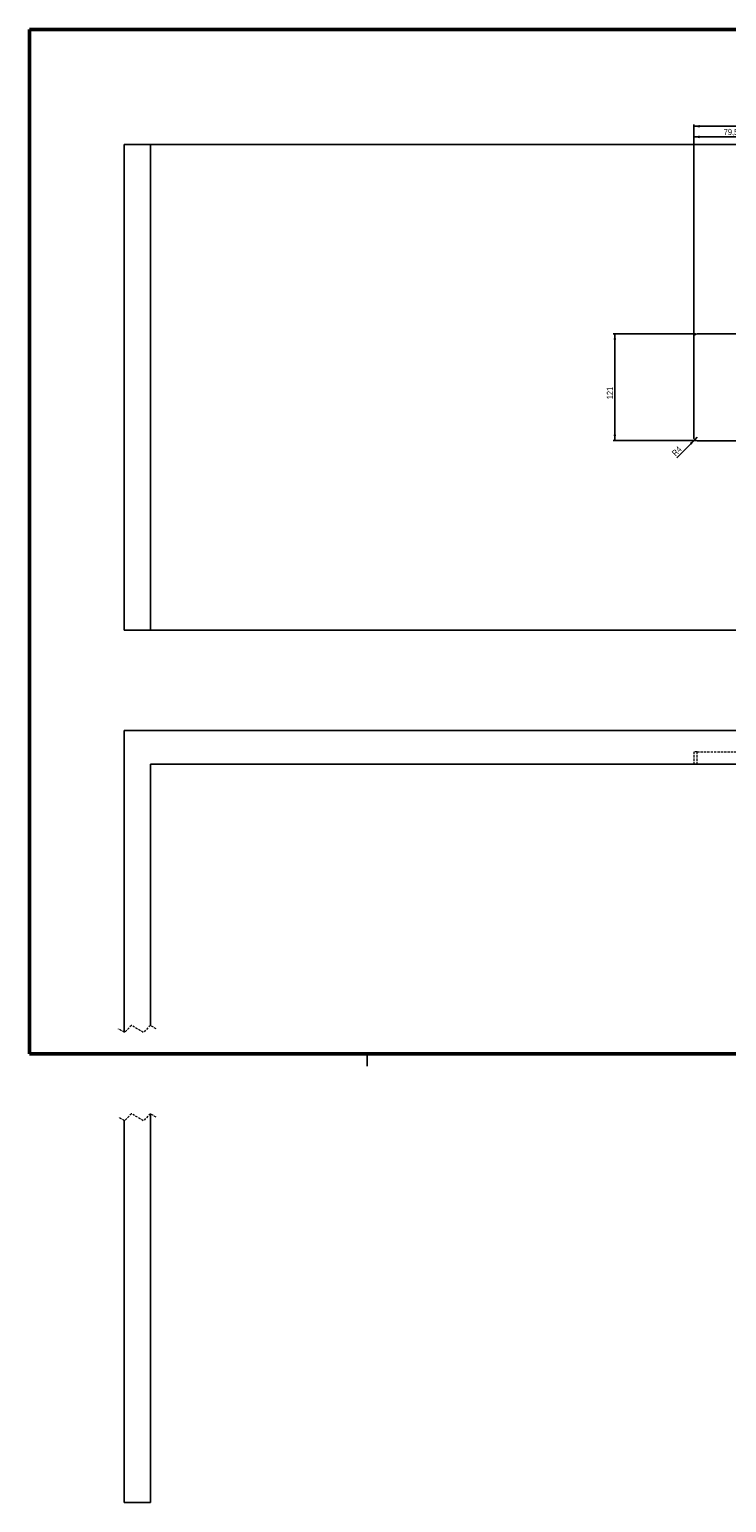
# Model space of a CAD drawing. Header units: millimetres. Extents: x 30 to 2395, y -494 to 1174.
# Tile 1 of 4: x 30 to 819, y -494 to 1174. Entities that reach past the tile are written whole.
import ezdxf

# ---------------------------------------------------------------- set-up
doc = ezdxf.new("R2010")
doc.units = ezdxf.units.MM
doc.header["$LTSCALE"] = 2
doc.linetypes.add('HIDDEN', pattern=[1.905, 1.27, -0.635])
doc.layers.add('DÜNN', color=7, linetype='Continuous')
doc.styles.add('SLDTEXTSTYLE4', font='TXT', dxfattribs={"width": 0.75})
doc.dimstyles.new('SLDDIMSTYLE3', dxfattribs={"dimtxt": 7, "dimasz": 6.604, "dimexe": 0, "dimexo": 0.0625, "dimgap": 1.75, "dimtad": 1, "dimdec": 0, "dimrnd": 1e-09, "dimzin": 12, "dimdsep": 46, "dimtxsty": 'SLDTEXTSTYLE4', "dimsah": 1, "dimcen": 0.09, "dimadec": 0, "dimazin": 3, "dimtfac": 1, "dimtdec": 0, "dimtofl": 0, "dimtmove": 0, "dimatfit": 3, "dimfxl": 1, "dimfrac": 2, "dimtolj": 1, "dimtzin": 12, "dimarcsym": 0})
doc.dimstyles.new('SLDDIMSTYLE5', dxfattribs={"dimtxt": 7, "dimasz": 6.604, "dimexe": 0, "dimexo": 0.0625, "dimgap": 1.75, "dimtad": 1, "dimdec": 0, "dimrnd": 1e-09, "dimzin": 12, "dimdsep": 46, "dimtxsty": 'SLDTEXTSTYLE4', "dimsah": 1, "dimcen": 0, "dimadec": 0, "dimazin": 3, "dimtfac": 1, "dimtdec": 0, "dimtofl": 0, "dimtmove": 0, "dimatfit": 3, "dimfxl": 1, "dimfrac": 2, "dimtolj": 1, "dimtzin": 12, "dimarcsym": 0})
doc.dimstyles.new('SLDDIMSTYLE7', dxfattribs={"dimtxt": 7, "dimasz": 6.604, "dimexe": 0, "dimexo": 0.0625, "dimgap": 1.75, "dimtad": 1, "dimdec": 1, "dimrnd": 1e-09, "dimzin": 12, "dimdsep": 46, "dimtxsty": 'SLDTEXTSTYLE4', "dimsah": 1, "dimcen": 0.09, "dimadec": 0, "dimazin": 3, "dimtfac": 1, "dimtofl": 0, "dimtmove": 0, "dimatfit": 3, "dimfxl": 1, "dimfrac": 2, "dimtolj": 1, "dimtzin": 12, "dimarcsym": 0})

# ---------------------------------------------------------------- blocks, each defined once
blk = doc.blocks.new('_D_13')
at = {"layer": 'DÜNN'}
for p, q in [((782, 827.4), (782, 1054.4)), ((782, 1052.4), (861.5, 1052.4)), ((861.5, 710.4), (861.5, 1054.4))]:
    blk.add_line(p, q, dxfattribs=at)
for points in [[(782, 1052.4), (788.6, 1050.9), (788.6, 1053.8)], [(861.5, 1052.4), (854.9, 1053.8), (854.9, 1050.9)]]:
    blk.add_solid(points, dxfattribs=at)
at = {"layer": 'DÜNN', "insert": (816, 1061.4), "char_height": 7, "attachment_point": 1, "style": 'SLDTEXTSTYLE4'}
blk.add_mtext('79,5', dxfattribs=at)
blk = doc.blocks.new('_D_14')
at = {"layer": 'DÜNN'}
for p, q in [((782, 827.4), (782, 1066.4)), ((782, 1064.4), (1209.5, 1064.4)), ((1209.5, 838.9), (1209.5, 1066.4))]:
    blk.add_line(p, q, dxfattribs=at)
for points in [[(782, 1064.4), (788.6, 1062.9), (788.6, 1065.8)], [(1209.5, 1064.4), (1202.9, 1065.8), (1202.9, 1062.9)]]:
    blk.add_solid(points, dxfattribs=at)
at = {"layer": 'DÜNN', "insert": (979.3, 1073.4), "char_height": 7, "attachment_point": 1, "style": 'SLDTEXTSTYLE4'}
blk.add_mtext('427,5', dxfattribs=at)
blk = doc.blocks.new('_D_23')
at = {"layer": 'DÜNN'}
for q in [(762.9, 688.9), (786, 712.4)]:
    blk.add_line((783.2, 709.5), q, dxfattribs=at)
blk.add_solid([(783.2, 709.5), (777.5, 705.8), (779.6, 703.8)], dxfattribs=at)
at = {"layer": 'DÜNN', "insert": (756.6, 695.1), "char_height": 7, "attachment_point": 1, "rotation": 45.5008, "style": 'SLDTEXTSTYLE4'}
blk.add_mtext('R4', dxfattribs=at)
blk = doc.blocks.new('_D_24')
at = {"layer": 'DÜNN'}
for p, q in [((784, 829.4), (690.8, 829.4)), ((692.8, 829.4), (692.8, 708.4)), ((784, 708.4), (690.8, 708.4))]:
    blk.add_line(p, q, dxfattribs=at)
for points in [[(692.8, 829.4), (691.3, 822.8), (694.2, 822.8)], [(692.8, 708.4), (694.2, 715), (691.3, 715)]]:
    blk.add_solid(points, dxfattribs=at)
at = {"layer": 'DÜNN', "insert": (683.7, 755.3), "char_height": 7, "attachment_point": 1, "rotation": 90, "style": 'SLDTEXTSTYLE4'}
blk.add_mtext('121', dxfattribs=at)

msp = doc.modelspace()

# ---------------------------------------------------------------- linework, layer by layer
at = {"color": 7, "linetype": 'Continuous', "lineweight": 50}
for p, q in [((30.4, 1174), (1668, 1174)), ((30.4, 14), (30.4, 1174)), ((30.4, 14), (1668, 14))]:
    msp.add_line(p, q, dxfattribs=at)
at = {"color": 7, "linetype": 'Continuous', "lineweight": 25}
for p, q in [((137.5, 1043.86), (137.5, 493.86)), ((137.5, 1043.86), (167.5, 1043.86)), ((167.5, 1043.86), (167.5, 493.86)), ((167.5, 1043.86), (1387.5, 1043.86)), ((782, 825.36), (782, 712.36)), ((861.5, 829.36), (786, 829.36)), ((786, 708.36), (861.5, 708.36)), ((137.5, 493.86), (167.5, 493.86)), ((167.5, 493.86), (1387.5, 493.86)), ((137.5, 380), (137.5, 38.43)), ((1387.5, 380), (137.5, 380)), ((167.5, 342), (1387.5, 342)), ((167.5, 46.04), (167.5, 342)), ((412.4, 0), (412.4, 14)), ((137.5, -61.57), (137.5, -494.03)), ((167.5, -494.03), (167.5, -53.96)), ((137.5, -494.03), (167.5, -494.03))]:
    msp.add_line(p, q, dxfattribs=at)
at = {"color": 7, "linetype": 'HIDDEN', "lineweight": 18}
for p, q in [((782, 356), (782, 342)), ((786, 356), (782, 356)), ((786, 356), (1082, 356)), ((786, 342), (786, 356)), ((137.82, 38.24), (131.15, 42.24)), ((145.82, 46.24), (137.82, 38.24)), ((159.17, 38.24), (145.82, 46.24)), ((167.17, 46.24), (159.17, 38.24)), ((173.85, 42.24), (167.17, 46.24)), ((137.82, -61.76), (131.15, -57.76)), ((145.82, -53.76), (137.82, -61.76)), ((159.17, -61.76), (145.82, -53.76)), ((167.17, -53.76), (159.17, -61.76)), ((173.85, -57.76), (167.17, -53.76))]:
    msp.add_line(p, q, dxfattribs=at)
at = {"color": 7, "linetype": 'Continuous', "lineweight": 25}
for centre, start, end in [((786, 825.36), 90, 180), ((786, 712.36), 180, 270)]:
    msp.add_arc(centre, 4, start, end, dxfattribs=at)

# ---------------------------------------------------------------- dimensions: what is measured, and where the dimension line sits
at = {"layer": 'DÜNN'}
for base, p2, picture, middle in [((1209.5, 1064.36), (1209.5, 836.86), '_D_14', (990.96, 1064.36)), ((861.5, 1052.36), (861.5, 708.36), '_D_13', (825.02, 1052.36))]:
    dim = msp.add_linear_dim(base=base, p1=(782, 825.36), p2=p2, dimstyle='SLDDIMSTYLE7', dxfattribs=at)
    dim.commit()
    dim.dimension.update_dxf_attribs({"geometry": picture, "text_midpoint": middle, "dimtype": 160})
dim = msp.add_linear_dim(base=(692.76, 708.36), p1=(786, 829.36), p2=(786, 708.36), angle=90, dimstyle='SLDDIMSTYLE3', dxfattribs=at)
dim.commit()
dim.dimension.update_dxf_attribs({"geometry": '_D_24', "text_midpoint": (692.76, 763.01), "dimtype": 160})
dim = msp.add_radius_dim(center=(786, 712.36), mpoint=(783.19, 709.51), dimstyle='SLDDIMSTYLE5', dxfattribs=at)
dim.commit()
dim.dimension.update_dxf_attribs({"geometry": '_D_23', "text_midpoint": (766.36, 692.37), "dimtype": 164})

doc.saveas('drawing.dxf')
